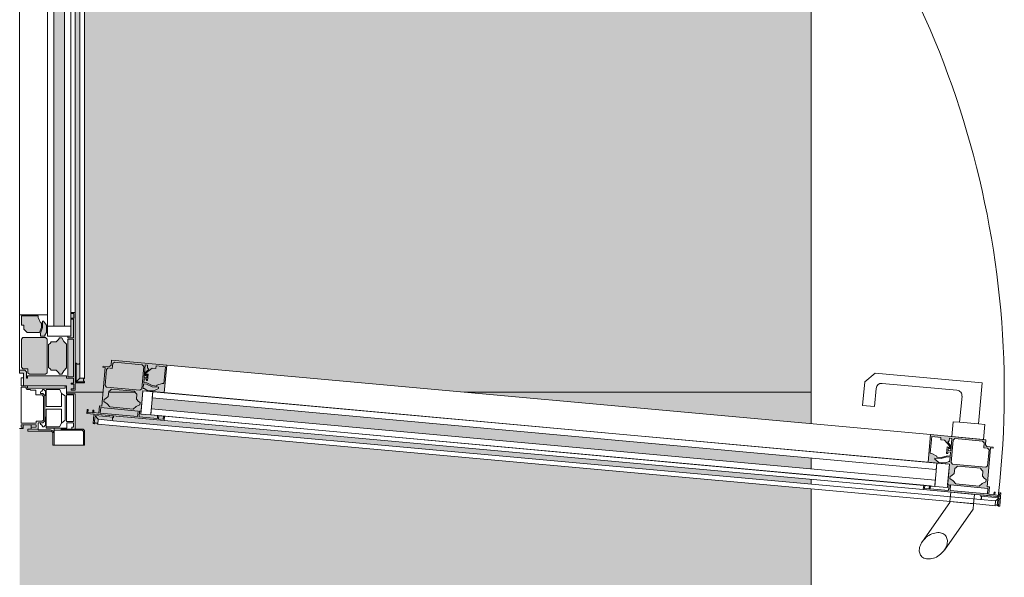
# Model space of a CAD drawing. Header units: millimetres. Extents: x 5617 to 98323, y 7718 to 171671.
# Tile 18 of 33: x 45428 to 46672, y 36666 to 37371. Entities that reach past the tile are written whole.
import ezdxf

# ---------------------------------------------------------------- set-up
doc = ezdxf.new("R2010")
doc.units = ezdxf.units.MM
for name, color, linetype, lineweight in [('Двери', 7, 'Continuous', 18), ('Панели витража', 7, 'Continuous', 18), ('Перекрытия', 7, 'Continuous', 18), ('Размеры', 7, 'Continuous', 9), ('Размеры-100', 7, 'Continuous', 9), ('Штриховка поверхностей', 7, 'Continuous', 18), ('Элементы узлов', 7, 'Continuous', 18)]:
    doc.layers.add(name, color=color, linetype=linetype, lineweight=lineweight)
doc.styles.add('Arial', font='arial.ttf', dxfattribs={"width": 0.9, "height": 250})
doc.dimstyles.new('Основной_2_5_мм', dxfattribs={"dimscale": 304.8, "dimtxt": 255.06485, "dimasz": 0.463911, "dimexe": 0.492126, "dimexo": 0.492126, "dimgap": 0.098425, "dimtad": 1, "dimdec": 0, "dimdsep": 46, "dimtxsty": 'Arial', "dimblk1": 'OBLIQUE', "dimblk2": 'OBLIQUE', "dimsah": 1, "dimcen": 0.09, "dimdle": 0.492126, "dimazin": 2, "dimtfac": 1, "dimtdec": 4, "dimtix": 1, "dimtmove": 0, "dimatfit": 3, "dimfxl": 1, "dimtvp": 1, "dimtolj": 1, "dimtzin": 0, "dimlwd": 20, "dimlwe": 20, "dimarcsym": 2})

# ---------------------------------------------------------------- blocks, each defined once
blk = doc.blocks.new('135_SLK_K2_AR_rvt-1-МКСС_К2_L01_-1_000_ - зависимый 1')
at = {"layer": 'Штриховка поверхностей', "lineweight": 5, "true_color": 0xf6fdfe}
h = blk.add_hatch(color=7, dxfattribs=at)
h.paths.add_polyline_path([(75714.7, 36900), (75745.9, 36900), (75745.2, 36901.2), (75715.8, 36903.6), (75712.5, 36900), (75714.5, 36900)])
h.paths.add_polyline_path([(75668, 39482.2), (75668, 39496.1), (75668, 39497.2), (75670, 39497.2), (75668.5, 39486)])
h.paths.add_polyline_path([(75668.5, 36900), (75705.4, 36900), (75707.9, 36931.6), (75708.2, 36932.7), (75714.5, 36933.3), (75715.6, 36934.8), (75716.1, 36940.5), (76161.5, 36900), (76600, 36900.7), (76600, 39500), (76154.4, 39499.3), (75716.1, 39459.5), (75714.7, 39466.6), (75712, 39467.6), (75707.9, 39468.4), (75708.2, 39469.4), (75705.4, 39500), (75659, 39500), (75659, 39492), (75605, 39491.1), (75604.2, 39476), (75600, 39476), (75600, 39472.2), (75606.5, 39472.2), (75608.5, 39475.4), (75608.5, 39482.2), (75610.3, 39479.2), (75659, 39479.2), (75659, 39482.2), (75668, 39482.2), (75669.1, 39489.9), (75670, 39488.2), (75682, 39488.2), (75682, 39486.7), (75671.5, 39486.7), (75671.5, 39463.2), (75670, 39463.2), (75670, 38401.2), (75676, 38401.2), (75676, 39482.3), (75682, 39482.3), (75683, 38401.2), (75741.6, 38433.9), (75749.2, 38433.7), (75751.6, 38432.7), (75756.3, 38426.4), (75756.7, 38422.8), (75755.1, 38415.7), (75750.5, 38408.5), (75743.6, 38402.9), (75689, 38371.2), (75682, 38371.2), (75682, 38344.1), (75676, 38344.1), (75676, 38371.2), (75670, 38371.2), (75670, 38363.2), (75671.5, 38363.2), (75671.5, 38339.7), (75682, 38339.7), (75682, 38338.2), (75670, 38338.2), (75670, 38303.5), (75679, 38303.5), (75682, 38300.5), (75682, 38283), (75655, 38283), (75655, 38117), (75682, 38117), (75681.5, 38099), (75679, 38096.5), (75670, 38096.5), (75670, 38061.8), (75682, 38061.8), (75682, 38060.3), (75671.5, 38059.7), (75671.5, 38036.8), (75670, 38036.8), (75670, 38028.8), (75676, 38028.8), (75676, 38055.9), (75682, 38055.9), (75683, 38028.8), (75689, 38028.8), (75749.4, 37992.5), (75753.2, 37987.9), (75756.4, 37980.4), (75756.2, 37973.2), (75752.9, 37968.6), (75748.8, 37966.1), (75744.8, 37965.7), (75738, 37967.3), (75714.7, 37980.5), (75682, 37998.8), (75682, 36917.7), (75676, 36917.7), (75676, 37998.8), (75670, 37998.8), (75670, 36936.8), (75671.5, 36936.8), (75671.5, 36913.3), (75682, 36913.3), (75682, 36911.8), (75670, 36911.8), (75669, 36902.8), (75668, 36903.9), (75668.5, 36904.1), (75668, 36917.8), (75659, 36917.8), (75659, 36920.8), (75609.8, 36920.8), (75608.5, 36917.8), (75608.5, 36925.8), (75605, 36927.8), (75600, 36927.8), (75600, 36924), (75605, 36924), (75605, 36908), (75659, 36908), (75659, 36900), (75668, 36900)])
h.paths.add_polyline_path([(75775.3, 36906.2), (75773.4, 36909), (75782.2, 36911.1), (75784.1, 36932.1), (75772.4, 36932.1), (75772.2, 36930.1), (75766.8, 36930.1), (75760, 36924.4), (75758.9, 36925.3), (75763, 36928.7), (75761.3, 36930.8), (75761.3, 36934.2), (75758.7, 36934.2), (75755.5, 36910.6), (75756.7, 36912.1), (75762.7, 36910.6), (75769.5, 36908.1), (75773.4, 36907.7), (75775.2, 36906.3)])
h.paths.add_polyline_path([(75769.5, 36901.6), (75775.2, 36906.2), (75764.3, 36908.3), (75757.3, 36910.5), (75756.5, 36910.2), (75757.1, 36904.7), (75757.3, 36904.8), (75760.6, 36902.4), (75768.3, 36901.7)])
h.paths.add_polyline_path([(75752, 36902.4), (75754.2, 36904.9), (75756.7, 36932.6), (75754.9, 36934.8), (75719.7, 36938), (75717.4, 36934.8), (75716.1, 36930.2), (75712, 36930.6), (75709.8, 36928.3), (75708.2, 36908.1), (75709.8, 36906.3), (75748.2, 36902.8)])
h.paths.add_polyline_path([(75761.7, 36914.6), (75760.5, 36918.3), (75760.9, 36922.8), (75762.4, 36922.6), (75762, 36918.3)])
h.paths.add_polyline_path([(75661, 36919.6), (75668, 36919.6), (75668, 36967), (75661, 36967), (75661, 36920.8)])
h.paths.add_polyline_path([(75627.4, 36922.6), (75633.1, 36923), (75634.7, 36924.6), (75633.9, 36967.7), (75631.9, 36969), (75604.2, 36969), (75602.2, 36967), (75602.2, 36931.6), (75605, 36929.6), (75610.3, 36929.6), (75610.9, 36924), (75612.3, 36922.6), (75614.5, 36922.6)])
h.paths.add_polyline_path([(75653.1, 36923), (75656.1, 36927.8), (75659, 36930.8), (75659, 36960.7), (75654, 36967), (75653.1, 36968.5), (75650.2, 36968.5), (75646.2, 36963.6), (75639.8, 36963.6), (75636.5, 36958.7), (75636.5, 36931.1), (75639.8, 36927.8), (75646.2, 36927.8), (75650.2, 36923)])
h.paths.add_polyline_path([(75668, 36968.8), (75668, 36999.6), (75664.5, 37000.8), (75664.5, 36970.8), (75661, 36970.8), (75661, 36968.8), (75664.5, 36968.8)])
h.paths.add_polyline_path([(75633.9, 36970.8), (75632.7, 36971.6), (75631.9, 36971.9), (75633.9, 36975.6), (75633.9, 36984.5), (75628.8, 36989.9), (75628.8, 36981.7), (75626.1, 36974.7), (75625.2, 36974.7), (75626.1, 36970.8), (75632.7, 36970.8)])
h.paths.add_polyline_path([(75609.6, 36975.5), (75625, 36975.5), (75627.4, 36983.3), (75627.4, 36987.7), (75626.1, 36987.8), (75623.5, 36996.3), (75602.2, 36996.3), (75602.2, 36984.6), (75605.3, 36984.6), (75605.3, 36979.7)])
h.paths.add_polyline_path([(75643, 36983.3), (75656.5, 36983.3), (75656.5, 37977.8), (75643, 37977.8), (75643, 36997.8)])
h.paths.add_polyline_path([(75664.5, 37963.8), (75668.5, 37965.1), (75668, 37995.8), (75661, 37995.8), (75661, 37993.8), (75664.5, 37993.8), (75664.5, 37965.1)])
h.paths.add_polyline_path([(75628.8, 37974.7), (75630.2, 37974.7), (75633.9, 37980), (75632.9, 37990.7), (75632.7, 37992.9), (75631.9, 37993.8), (75626.1, 37993.8), (75626.1, 37989.9), (75628.8, 37982.9), (75628.8, 37976.8)])
h.paths.add_polyline_path([(75609.4, 37968.3), (75623.5, 37968.3), (75623.5, 37970.2), (75626.2, 37976.8), (75627.4, 37976.8), (75627.4, 37983), (75625, 37989), (75609.6, 37989), (75605.3, 37984.8), (75604.2, 37980), (75602.2, 37980), (75602.2, 37968.3), (75605.3, 37968.3)])
h.paths.add_polyline_path([(75605.3, 37995.6), (75632.7, 37995.6), (75634.7, 37997.6), (75634.7, 38040), (75632.7, 38042), (75612.3, 38042), (75610.3, 38038.8), (75609.8, 38035), (75605, 38035), (75605, 38026), (75602.2, 38025.8), (75602.2, 37997.6), (75604.2, 37995.6)])
h.paths.add_polyline_path([(75653.1, 37996.1), (75656.5, 38001.3), (75659, 38004.7), (75659, 38033.8), (75655.6, 38037.3), (75653.1, 38041.6), (75650.2, 38041.6), (75646.2, 38036.8), (75639.8, 38036.8), (75636.5, 38033.5), (75636.5, 38004.2), (75643, 38000.9), (75646.2, 38000.9), (75650.2, 37996.1)])
h.paths.add_polyline_path([(75668, 38046.8), (75668, 38052), (75659, 38052), (75659, 38046.8), (75666.9, 38046.8)])
h.paths.add_polyline_path([(75661, 37997.6), (75668, 37997.6), (75668, 38045), (75661, 38045), (75661, 38000.3)])
h.paths.add_polyline_path([(75606.5, 38036.8), (75608.5, 38040), (75608.5, 38042), (75605, 38042), (75605.1, 38036.8)])
h.paths.add_polyline_path([(75605, 38091), (75614.5, 38091), (75614.5, 38096.5), (75610.5, 38096.5), (75610.5, 38099), (75600, 38100), (75600, 38096), (75604.5, 38096), (75604.5, 38091)])
h.paths.add_polyline_path([(75614.5, 38300), (75610.5, 38301), (75610.5, 38303.5), (75614.5, 38304), (75614.5, 38309), (75604.5, 38309), (75604.5, 38304), (75600, 38304), (75600, 38300), (75610.5, 38300)])
h.paths.add_polyline_path([(75668.7, 38348), (75668.8, 38348), (75668, 38353.2)])
h.paths.add_polyline_path([(75661, 38348), (75668.3, 38348), (75668, 38353.2), (75659, 38353.2), (75659, 38348)])
h.paths.add_polyline_path([(75668, 38355), (75668, 38402.4), (75661, 38402.4), (75661.6, 38355)])
h.paths.add_polyline_path([(75608.5, 38358), (75608.5, 38361.2), (75605, 38363.2), (75605, 38358)])
h.paths.add_polyline_path([(75627.4, 38358), (75633.1, 38358.4), (75634.7, 38360), (75633.9, 38403.2), (75631.9, 38404.4), (75604.2, 38404.4), (75602.2, 38402.4), (75602.2, 38374), (75605, 38374), (75605.1, 38365), (75610.3, 38365), (75610.3, 38360), (75612.3, 38358), (75614.5, 38358)])
h.paths.add_polyline_path([(75650.2, 38358.4), (75653.1, 38358.4), (75656.1, 38363.2), (75659, 38366.2), (75659, 38396.1), (75654, 38402.4), (75653.1, 38403.9), (75650.2, 38403.9), (75646.2, 38399.1), (75639.8, 38399.1), (75636.5, 38395.8), (75636.5, 38366.5), (75639.8, 38363.2), (75646.2, 38363.2), (75649.4, 38359.8)])
h.paths.add_polyline_path([(75668, 38404.2), (75668, 38435.1), (75664.5, 38436.2), (75664.5, 38406.2), (75661, 38406.2), (75661, 38404.2), (75664.5, 38404.2)])
h.paths.add_polyline_path([(75633.9, 38406.2), (75632.7, 38407.1), (75631.9, 38407.4), (75633.9, 38411), (75633.9, 38420), (75628.8, 38425.3), (75628.4, 38416), (75626.1, 38410.1), (75625.2, 38410.1), (75626.1, 38406.2), (75632.7, 38406.2)])
h.paths.add_polyline_path([(75609.6, 38411), (75625, 38411), (75627.4, 38417.5), (75627.4, 38423.2), (75626.1, 38423.2), (75623.5, 38431.7), (75602.2, 38431.7), (75602.2, 38420), (75605.3, 38420), (75605.3, 38415.2)])
h.paths.add_polyline_path([(75656.5, 38422.2), (75656.5, 39416.7), (75643, 39416.7), (75643, 38422.2)])
h.paths.add_polyline_path([(75664.5, 39399.2), (75668.5, 39400.5), (75668, 39431.2), (75661, 39431.2), (75661, 39429.2), (75664.5, 39429.2), (75664.5, 39400.5)])
h.paths.add_polyline_path([(75628.8, 39410.1), (75630.2, 39410.1), (75633.9, 39416.7), (75632.9, 39426.2), (75632.7, 39428.4), (75631.9, 39429.2), (75626.1, 39429.2), (75626.1, 39425.3), (75628.8, 39416.7), (75628.8, 39412.3)])
h.paths.add_polyline_path([(75604.2, 39403.7), (75623.5, 39403.7), (75623.5, 39405.7), (75626.2, 39412.3), (75627.4, 39412.3), (75627.4, 39418.4), (75625, 39424.5), (75609.6, 39424.5), (75605.3, 39420.3), (75604.2, 39415.4), (75602.2, 39415.4), (75602.2, 39403.7)])
h.paths.add_polyline_path([(75627.4, 39431), (75632.7, 39431), (75634.7, 39433), (75634.7, 39475.4), (75632.7, 39477.4), (75612.3, 39477.4), (75610.3, 39474.2), (75609.6, 39470.4), (75604.2, 39470.4), (75602.2, 39468.4), (75602.2, 39433), (75605.3, 39431), (75626.1, 39431)])
h.paths.add_polyline_path([(75650.2, 39431.5), (75653.1, 39431.5), (75655.8, 39436.1), (75659, 39439.3), (75659, 39469.2), (75653.5, 39476.4), (75653.1, 39477), (75650.2, 39477), (75646.2, 39472.2), (75639.8, 39472.2), (75636.5, 39468.9), (75636.5, 39439.6), (75639.8, 39436.4), (75646.5, 39436.1), (75649.6, 39432.6)])
h.paths.add_polyline_path([(75661, 39433), (75668, 39433), (75668, 39480.4), (75661, 39480.4), (75661, 39435.8)])
h.paths.add_polyline_path([(75719.7, 39462), (75755.4, 39465.8), (75756.7, 39467.4), (75753.1, 39496.7), (75752, 39497.6), (75709.8, 39493.7), (75708, 39491.1), (75709.8, 39471.2), (75713.3, 39469.6), (75716.9, 39469.9), (75717.5, 39463.8)])
h.paths.add_polyline_path([(75758.7, 39465.6), (75761.5, 39466.8), (75761.6, 39469.6), (75763, 39471.3), (75758.9, 39474.7), (75760, 39475.6), (75767.4, 39469.5), (75772.2, 39469.5), (75773.4, 39466.9), (75784.1, 39467.9), (75782.2, 39489.1), (75779.7, 39489.1), (75773.5, 39491.1), (75775.2, 39495.1), (75768.2, 39498.3), (75760.4, 39497.5), (75756.9, 39495.8), (75756, 39495.1), (75755.7, 39491.5), (75755.8, 39487.9), (75757.3, 39481.4), (75758.7, 39465.8)])
h.paths.add_polyline_path([(75760.9, 39477.2), (75760.5, 39481.7), (75761.7, 39485.4), (75762.4, 39477.4)])
h.paths.add_polyline_path([(75756.7, 39487.9), (75757.3, 39489.5), (75763.2, 39491.1), (75769.5, 39493.3), (75775.2, 39493.7), (75773.3, 39492.2), (75766.2, 39491.1), (75757.3, 39488), (75757.1, 39488)])
h.paths.add_polyline_path([(75716.1, 39496.1), (75745.9, 39500), (75712.5, 39499.1), (75714.7, 39497.7)])
h = blk.add_hatch(color=7, dxfattribs=at)
h.paths.add_polyline_path([(75750.8, 36869.1), (75781.9, 36867.3), (75782.4, 36869.7), (75753.1, 36873.1), (75753.1, 36875.9), (75751.4, 36875.9), (75750.8, 36869.2)])
h.paths.add_polyline_path([(75701.8, 36873.6), (75749, 36869.3), (75749, 36876.3), (75702.4, 36880.5), (75701.8, 36873.7)])
h.paths.add_polyline_path([(76600, 35857.6), (76600, 36777.8), (75698.6, 36859.8), (75699.2, 36865.8), (76600, 36783.8), (76600, 36789.8), (75718.6, 36869.3), (75717.6, 36868.6), (75695.1, 36870), (75694.2, 36860.2), (75692.7, 36860.3), (75692.7, 36872.4), (75692.3, 36873.3), (75700, 36873.9), (75700.8, 36882.7), (75703.8, 36882.7), (75705.4, 36900), (75659, 36900), (75659, 36898), (75670, 36898), (75670, 36853.5), (75679, 36853.5), (75682, 36850.5), (75682, 36833), (75642, 36833), (75641.1, 36850.1), (75639, 36851), (75610.5, 36851), (75610.5, 36853.5), (75614.5, 36854), (75614.5, 36859), (75604.5, 36859), (75604.5, 36854), (75600, 36854), (75600, 35857.6), (75889.3, 35857.6)])
h.paths.add_polyline_path([(76600, 36803.4), (76600, 36816.9), (75767.5, 36892.7), (75766.2, 36879.2), (76588, 36804.5)])
h.paths.add_polyline_path([(76600, 36860.1), (76600, 36900), (76168.8, 36899.3), (76588, 36861.2)])
h.paths.add_polyline_path([(75684.8, 36873.1), (75685.3, 36878.1), (75686.3, 36874.5), (75692.3, 36873.4), (75686.3, 36873.2)])
h.paths.add_polyline_path([(75743.5, 36878.8), (75751.4, 36883.8), (75751.8, 36884), (75751.8, 36887.1), (75747.6, 36891.3), (75747.6, 36898.2), (75745.2, 36900), (75712.4, 36900), (75711.9, 36894.5), (75706.8, 36891), (75707.1, 36887.7), (75712.9, 36882.4), (75714.7, 36881.4), (75717.6, 36881.2)])
at = {"layer": 'Перекрытия', "color": 254, "true_color": 0xcccccc}
for p, q in [((76600, 39500), (76600, 36900)), ((75600, 36924), (75600, 36927.8)), ((75705.4, 36900), (75659, 36900)), ((75659, 36900), (75705.4, 36900)), ((75745.9, 36900), (75712.4, 36900)), ((75712.4, 36900), (75745.9, 36900)), ((76600, 36900), (76161.5, 36900)), ((76161.5, 36900), (76600, 36900)), ((76600, 36900), (76600, 36860.1)), ((76600, 36816.9), (76600, 36803.4)), ((76600, 36789.8), (76600, 36783.8)), ((76600, 36777.8), (76600, 35857.6))]:
    blk.add_line(p, q, dxfattribs=at)
blk = doc.blocks.new('A_PAN_DOR_Структурные - EXT_1_Single_Витраж_без СКУД-5615939-МКСС_К2_L01_-1_000_ - зависимый 1')
at = {"layer": 'Элементы узлов', "lineweight": 5, "true_color": 0xfefefe}
h = blk.add_hatch(color=7, dxfattribs=at)
h.paths.add_polyline_path([(658.1, 1156.1), (658.8, 1164.2), (656.8, 1171.4), (657.1, 1175.3), (655.7, 1175.5), (655.3, 1171.6), (657.3, 1162.6), (656.9, 1158.4)])
h.paths.add_polyline_path([(665.9, 1174.5), (662.7, 1173.7), (664.4, 1169.9), (663.6, 1161), (658.1, 1156.1), (655.6, 1158.5), (652.2, 1150.2), (631, 1152.1), (632, 1163.8), (635.1, 1163.5), (635.6, 1168.3), (642.9, 1174.4), (642.2, 1175.7), (638.1, 1172.3), (636.4, 1174.3), (633, 1174.6), (633.3, 1177.5), (649.1, 1176.1), (657.1, 1175.3), (662.8, 1174.8)])
h.paths.add_polyline_path([(703.6, 1224.3), (694.6, 1225.1), (694.4, 1222.1), (645.4, 1226.6), (644.3, 1229.7), (643.6, 1221.7), (641.4, 1219.9), (635, 1220.5), (628.6, 1150.8), (663.5, 1147.6), (665.9, 1174.5), (691.8, 1172.2), (692, 1174.2), (699, 1173.5), (699.1, 1175.3), (692.2, 1176), (696.5, 1223.2), (703.4, 1222.5)])
h.paths.add_polyline_path([(707, 1239.1), (702, 1239.5), (705.3, 1237.9), (703.6, 1224.3)])
h.paths.add_polyline_path([(698.1, 1141.5), (698, 1162.6), (696.7, 1142.9), (692.6, 1142)])
h.paths.add_polyline_path([(707, 1239.1), (703.4, 1222.5), (698.7, 1162.6), (698.1, 1141.5), (700, 1162.6)])
h.paths.add_polyline_path([(693.5, 1212.2), (690.8, 1182.4), (687, 1179.2), (684.2, 1175.2), (681.3, 1175.5), (677.7, 1180.6), (671.3, 1181.2), (668.4, 1184.8), (671, 1213.9), (674.6, 1216.9), (681.5, 1216.7), (685.4, 1220.8), (688.3, 1220.5), (690.4, 1216)])
h.paths.add_polyline_path([(669.8, 1220.6), (666, 1178.3), (663.8, 1176.5), (635.4, 1179.1), (633.6, 1181.3), (636.8, 1216.5), (639, 1218.4), (645.1, 1217.8), (645.5, 1222.8), (647.7, 1224.6), (668, 1222.7)])
h.paths.add_polyline_path([(652.3, 1171), (648.8, 1172.8), (644.4, 1173.2), (644.2, 1171.7)])
h = blk.add_hatch(color=7, dxfattribs=at)
h.paths.add_polyline_path([(564.4, 156.5), (564.8, 160.4), (568.1, 167.2), (568.8, 175.3), (567.2, 173.3), (566.7, 167.4), (563.3, 160.5), (562.9, 156.7)])
h.paths.add_polyline_path([(570.8, 154.2), (572.6, 152), (568.7, 109.8), (566.6, 107.9), (546.2, 109.8), (544.4, 112), (544.9, 116.9), (538.8, 117.5), (537, 119.7), (540.2, 154.9), (542.4, 156.7)])
h.paths.add_polyline_path([(573.2, 155.7), (564.4, 156.5), (570.8, 154.2), (556.4, 157.3), (540.6, 158.7), (540.8, 161.6), (544.2, 161.3), (546.3, 163), (549.7, 158.9), (550.6, 160), (544.5, 167.4), (544.9, 172.2), (541.8, 172.5), (542.9, 184.1), (564.1, 182.2), (563.9, 180.2), (566, 173.4), (570.1, 175.2), (573.4, 169.5), (571.4, 158.9), (570.2, 157.2), (571.4, 156.6)])
h.paths.add_polyline_path([(601.3, 100), (600.5, 86.3), (596.9, 85.3), (601.9, 84.8)])
h.paths.add_polyline_path([(605.9, 150.8), (598.9, 151.4), (599.1, 153.4), (573.2, 155.7), (575.7, 182.6), (540.8, 185.8), (534.5, 116.1), (541.6, 114.7), (542.7, 113.3), (542, 105.4), (543.6, 108.2), (592.6, 103.8), (592.3, 100.8), (601.3, 100), (601.4, 101.8), (594.5, 102.4), (598.8, 149.6), (605.7, 149)])
h.paths.add_polyline_path([(610.8, 182.4), (605.3, 182.9), (609.2, 181.3), (605.9, 150.8)])
h.paths.add_polyline_path([(610.8, 182.4), (605.7, 149), (601.4, 101.8), (601.9, 84.8), (604.6, 114.7)])
h.paths.add_polyline_path([(596.2, 143.5), (593.5, 113.7), (589.8, 110.5), (586.9, 106.5), (584, 106.8), (580.5, 111.9), (574.1, 112.5), (571.4, 119.1), (573.8, 145.2), (577.3, 148.2), (583.7, 147.6), (588.1, 152.1), (591, 151.8), (593.1, 147.3)])
h.paths.add_polyline_path([(560.4, 161.7), (552.4, 162.4), (552.2, 160.9), (556.7, 160.5)])
at = {"layer": 'Двери', "color": 254, "lineweight": 5, "true_color": 0xcccccc}
for p, q in [((621.5, 79), (621.5, 70)), ((624.5, 80.5), (623, 79)), ((623, 79), (623, 43.5)), ((642, 82), (624.5, 82)), ((642, 80.5), (624.5, 80.5)), ((642, 42), (642, 82)), ((621.5, 70), (577, 70)), ((577, 70), (577, 59)), ((578.4, 59.2), (578.4, 68)), ((578.4, 68), (612, 68)), ((612, 68), (612, 59.2)), ((613.8, 68.1), (619.2, 68.1)), ((613.8, 59.5), (613.8, 68.1)), ((619.2, 68.1), (619.2, 65.7)), ((619.2, 65.7), (621.5, 65.7)), ((621.5, 70), (621.5, 52.6)), ((577, 59), (567, 59)), ((567, 59), (567, 5)), ((569.7, 57.5), (567, 57.5)), ((569.7, 9.8), (569.7, 57.5)), ((576.7, 53), (571.6, 50.6)), ((571.6, 50.6), (571.6, 33.4)), ((579.7, 57.5), (576.7, 53)), ((593, 53), (576.7, 53)), ((612, 59.2), (578.4, 59.2)), ((610.5, 57.5), (579.7, 57.5)), ((593, 33.4), (593, 53)), ((614, 53), (596.6, 53)), ((596.6, 33.3), (596.6, 53)), ((614, 53), (610.5, 57.5)), ((620.5, 59.5), (613.8, 59.5)), ((618.7, 50.5), (614, 53)), ((618.7, 33.3), (618.7, 50.5)), ((620.5, 59.5), (620.5, 43.5)), ((623, 52.6), (620.5, 52.6)), ((620.5, 43.5), (620.5, 33.3)), ((642, 43.5), (620.5, 43.5)), ((623.8, 42.2), (622.5, 39)), ((622.5, 23.5), (622.5, 39)), ((623.8, 42.2), (627, 43.5)), ((624, 10.5), (624, 39)), ((627, 42), (642, 42)), ((571.6, 33.4), (593, 33.4)), ((571.6, 30.6), (573.5, 32.5)), ((571.6, 29.1), (571.6, 30.6)), ((573.6, 28.2), (571.6, 29.1)), ((573.5, 32.5), (579.1, 32.5)), ((574.7, 26.2), (573.6, 28.2)), ((576.6, 26.2), (574.7, 26.2)), ((579.1, 31.9), (576.6, 29.4)), ((576.6, 29.4), (576.6, 26.2)), ((580.2, 30), (578.5, 28.4)), ((578.5, 28.4), (578.5, 20.5)), ((579.1, 33.4), (579.1, 31.9)), ((579.1, 31.9), (606.6, 31.9)), ((610.1, 30), (580.2, 30)), ((606.6, 33.3), (596.6, 33.3)), ((606.6, 33.3), (620.5, 33.3)), ((606.6, 31.9), (606.6, 33.3)), ((616.8, 32.5), (606.6, 32.5)), ((606.6, 31.9), (611.1, 31.9)), ((610.1, 30), (611.7, 28.4)), ((611.1, 31.9), (613.6, 29.4)), ((611.7, 20.8), (611.7, 28.4)), ((613.6, 29.4), (613.6, 26.2)), ((613.6, 26.2), (613.6, 23.5)), ((613.6, 26.2), (615.5, 26.2)), ((615.5, 26.2), (616.7, 28.2)), ((616.7, 28.2), (618.6, 29.1)), ((618.6, 30.6), (616.8, 32.5)), ((618.6, 29.1), (618.6, 30.6)), ((572.2, 14), (571.4, 13.2)), ((571.4, 13.2), (571.4, 9.3)), ((572.2, 20.5), (572.2, 14)), ((572.2, 20.5), (578.5, 20.5)), ((614, 20.8), (611.7, 20.8)), ((613.6, 23.5), (622.5, 23.5)), ((614, 2), (614, 20.8)), ((616, 20.7), (619, 20.7)), ((616, 14.5), (616, 20.7)), ((616, 4.5), (616, 14.5)), ((616, 14.5), (621.5, 14.5)), ((619, 14.5), (619, 20.7)), ((621.5, 14.5), (621.5, 23.5)), ((621.5, 14.5), (621.5, 10.5)), ((567, 5), (551, 5)), ((551, 5), (551, 0)), ((557, 2), (557, 5)), ((567, 2), (557, 2)), ((569.7, 9.8), (567, 9.8)), ((567, 5), (567, 2)), ((568.5, 8.1), (568.5, 2)), ((570.2, 8.1), (568.5, 8.1)), ((568.5, 2), (614, 2)), ((571.4, 9.3), (570.2, 8.1)), ((616, 4.5), (616, 2)), ((621, 4.5), (616, 4.5)), ((619, 2), (616, 2)), ((619, 4.5), (619, 2)), ((621, 0), (621, 4.5)), ((621.5, 10.5), (624, 10.5))]:
    blk.add_line(p, q, dxfattribs=at)
at = {"layer": 'Двери', "color": 254, "lineweight": 5, "true_color": 0xe5e5e5}
blk.add_arc((574, 82), 1161.8, 82.8498, 180, dxfattribs=at)
at = {"layer": 'Двери', "color": 254, "lineweight": 5, "true_color": 0xcccccc}
for centre in [(624.5, 79), (627, 39)]:
    blk.add_arc(centre, 3, 90, 180, dxfattribs=at)
at = {"layer": 'Элементы узлов', "color": 254, "lineweight": 5, "true_color": 0xcccccc}
for p, q in [((698.1, 1141.5), (707, 1239.1)), ((701.3, 1232.3), (701.2, 1231)), ((704.8, 1231.9), (701.3, 1232.3)), ((702, 1239.5), (701.8, 1238.2)), ((701.8, 1238.2), (705.3, 1237.9)), ((707, 1239.1), (702, 1239.5)), ((707, 1239.1), (704.7, 1214.2)), ((705.3, 1237.9), (704.8, 1231.9)), ((706.2, 1214.1), (708.3, 1237.5)), ((718.9, 1238), (707, 1239.1)), ((712.4, 1232.7), (708.3, 1237.6)), ((708.3, 1237.5), (718.8, 1236.5)), ((712.4, 1232.7), (710.7, 1213.7)), ((718.4, 1232.1), (712.4, 1232.7)), ((716.6, 1213.1), (718.4, 1232.1)), ((717.3, 1233.5), (717.5, 1235.3)), ((718.3, 1232), (717.3, 1233.5)), ((717.5, 1235.3), (718.8, 1236.5)), ((718.8, 1236.5), (718.9, 1238)), ((615.8, 1219.3), (615.1, 1211.3)), ((634.7, 1217.5), (615.8, 1219.3)), ((635, 1220.5), (628.6, 1150.8)), ((641.4, 1219.9), (635, 1220.5)), ((643.6, 1221.7), (641.4, 1219.9)), ((644.3, 1229.7), (643.6, 1221.7)), ((645.6, 1229.6), (644.3, 1229.7)), ((645.1, 1217.8), (645.5, 1222.8)), ((645.4, 1226.6), (645.6, 1229.6)), ((694.4, 1222.1), (645.4, 1226.6)), ((645.5, 1222.8), (647.7, 1224.6)), ((647.7, 1224.6), (668, 1222.7)), ((669.8, 1220.6), (666, 1178.3)), ((668, 1222.7), (669.8, 1220.6)), ((684, 1218.9), (685.4, 1220.8)), ((685.4, 1220.8), (688.3, 1220.5)), ((688.3, 1220.5), (690.4, 1216)), ((692.2, 1176), (696.5, 1223.2)), ((694.6, 1225.1), (694.4, 1222.1)), ((703.6, 1224.3), (694.6, 1225.1)), ((696.5, 1223.2), (703.4, 1222.5)), ((703.4, 1222.5), (699.1, 1175.3)), ((701.2, 1231), (704.2, 1230.7)), ((704.2, 1230.7), (703.6, 1224.3)), ((563.3, 1216), (550.9, 1080.6)), ((615.1, 1211.3), (563.3, 1216)), ((710.7, 1213.7), (611, 118.2)), ((612.9, 1187.4), (615.1, 1211.3)), ((616.9, 117.6), (716.6, 1213.1)), ((631.1, 1177.7), (634.7, 1217.5)), ((633.6, 1181.3), (636.8, 1216.5)), ((636.8, 1216.5), (639, 1218.4)), ((639, 1218.4), (645.1, 1217.8)), ((668.4, 1184.8), (671, 1213.9)), ((671, 1213.9), (673.1, 1215.1)), ((673.1, 1215.1), (674.6, 1216.9)), ((674.6, 1216.9), (681, 1216.3)), ((681, 1216.3), (684, 1218.9)), ((690.4, 1216), (693.5, 1212.2)), ((693.5, 1212.2), (690.8, 1182.4)), ((704.7, 1214.2), (706.2, 1214.1)), ((706.2, 1214.1), (707.7, 1215.1)), ((707.7, 1215.1), (709.4, 1214.9)), ((709.4, 1214.9), (710.7, 1213.6)), ((704, 1206.2), (701.2, 1176.3)), ((715.9, 1205.1), (704, 1206.2)), ((713.2, 1175.2), (715.9, 1205.1)), ((722.9, 1204.5), (715.9, 1205.1)), ((774.4, 1168.1), (722.9, 1204.5)), ((563.8, 1089.4), (572.4, 1184)), ((580, 1190.4), (612.9, 1187.4)), ((612.9, 1187.4), (612.2, 1179.4)), ((670.2, 1183.2), (668.4, 1184.8)), ((671.3, 1181.2), (670.2, 1183.2)), ((690.8, 1182.4), (687, 1179.2)), ((612.2, 1179.4), (631.1, 1177.7)), ((633, 1174.6), (633.3, 1177.5)), ((636.4, 1174.3), (633, 1174.6)), ((633.3, 1177.5), (649.1, 1176.1)), ((635.4, 1179.1), (633.6, 1181.3)), ((663.8, 1176.5), (635.4, 1179.1)), ((635.6, 1168.3), (642.9, 1174.4)), ((638.1, 1172.3), (636.4, 1174.3)), ((642.2, 1175.7), (638.1, 1172.3)), ((646.4, 1175.3), (642.2, 1175.7)), ((642.9, 1174.4), (646.3, 1174.1)), ((644.4, 1173.2), (644.2, 1171.7)), ((644.2, 1171.7), (652.3, 1171)), ((648.8, 1172.8), (644.4, 1173.2)), ((646.3, 1174.1), (646.4, 1175.3)), ((649.1, 1176.1), (648.8, 1172.8)), ((650.4, 1172.7), (650.7, 1175.9)), ((652.4, 1172.5), (650.4, 1172.7)), ((650.7, 1175.9), (655.7, 1175.5)), ((652.3, 1171), (652.4, 1172.5)), ((655.7, 1175.5), (655.3, 1171.6)), ((655.3, 1171.6), (657.4, 1164.3)), ((656.8, 1171.4), (657.1, 1175.3)), ((658.8, 1164.2), (656.8, 1171.4)), ((657.1, 1175.3), (662.8, 1174.8)), ((662.8, 1174.8), (662.7, 1173.7)), ((662.7, 1173.7), (664.4, 1169.9)), ((663.5, 1147.6), (665.9, 1174.5)), ((664.4, 1169.9), (663.6, 1161)), ((666, 1178.3), (663.8, 1176.5)), ((665.9, 1174.5), (664.5, 1158.6)), ((695.3, 1171.9), (665.9, 1174.5)), ((665.9, 1174.5), (691.8, 1172.2)), ((677.7, 1180.6), (671.3, 1181.2)), ((680.3, 1177.6), (677.7, 1180.6)), ((681.3, 1175.5), (680.3, 1177.6)), ((684.2, 1175.2), (681.3, 1175.5)), ((687, 1179.2), (684.2, 1175.2)), ((691.8, 1172.2), (692, 1174.2)), ((692, 1174.2), (699, 1173.5)), ((699.1, 1175.3), (692.2, 1176)), ((693.9, 1155.9), (695.3, 1171.9)), ((699, 1173.5), (696.9, 1150.3)), ((701.2, 1176.3), (713.2, 1175.2)), ((713.2, 1175.2), (714.2, 1175.2)), ((714.2, 1175.2), (763.6, 1140.3)), ((664.5, 1158.6), (574.3, 168.2)), ((582.3, 167.5), (672.5, 1157.9)), ((631, 1152.1), (632, 1163.8)), ((632, 1163.8), (635.1, 1163.5)), ((635.1, 1163.5), (635.6, 1168.3)), ((655.6, 1158.5), (652.3, 1152.1)), ((656.9, 1158.4), (655.6, 1158.5)), ((657.4, 1164.3), (656.9, 1158.4)), ((658.1, 1156.1), (658.8, 1164.2)), ((663.6, 1161), (659.4, 1155.9)), ((664.5, 1158.6), (693.9, 1155.9)), ((672.5, 1157.9), (664.5, 1158.6)), ((628.6, 1150.8), (540.8, 185.8)), ((575.7, 182.6), (663.5, 1147.6)), ((685.9, 1156.6), (595.8, 166.2)), ((603.7, 165.5), (693.9, 1155.9)), ((628.6, 1150.8), (663.5, 1147.6)), ((652.2, 1150.2), (631, 1152.1)), ((652.3, 1152.1), (652.2, 1150.2)), ((659.4, 1155.9), (658.1, 1156.1)), ((693.9, 1155.9), (685.9, 1156.6)), ((692.6, 1142), (693.9, 1155.9)), ((693.4, 1150.6), (693.3, 1149.2)), ((693.3, 1149.2), (697.2, 1148.9)), ((696.9, 1150.3), (693.4, 1150.6)), ((697.2, 1148.9), (696.7, 1142.9)), ((692.6, 1142), (605.3, 182.9)), ((610.8, 182.4), (698.1, 1141.5)), ((692.7, 1143.3), (692.6, 1142)), ((692.6, 1142), (698.1, 1141.5)), ((696.7, 1142.9), (692.7, 1143.3)), ((550.9, 1080.6), (561.8, 1067.5)), ((593, 1079.7), (570.1, 1081.8)), ((591.7, 1064.8), (593, 1079.7)), ((561.8, 1067.5), (591.7, 1064.8)), ((540.8, 185.8), (534.5, 116.1)), ((575.7, 182.6), (540.8, 185.8)), ((541.8, 172.5), (542.9, 184.1)), ((542.9, 184.1), (564.1, 182.2)), ((564.1, 182.2), (563.9, 180.2)), ((563.9, 180.2), (566, 173.4)), ((568.1, 167.2), (568.8, 175.3)), ((568.8, 175.3), (570.1, 175.2)), ((570.1, 175.2), (573.4, 169.5)), ((573.2, 155.7), (575.7, 182.6)), ((601.9, 84.8), (610.8, 182.4)), ((603.7, 165.5), (605.2, 181.6)), ((604.7, 175.7), (604.5, 174.3)), ((604.5, 174.3), (608, 174)), ((608.6, 175.3), (604.7, 175.7)), ((605.3, 182.9), (605.2, 181.6)), ((605.2, 181.6), (609.2, 181.3)), ((610.8, 182.4), (605.3, 182.9)), ((609.2, 181.3), (608.6, 175.3)), ((544.9, 172.2), (541.8, 172.5)), ((544.2, 161.3), (546.3, 163)), ((544.5, 167.4), (544.9, 172.2)), ((550.6, 160), (544.5, 167.4)), ((546.3, 163), (549.7, 158.9)), ((552.4, 162.4), (552.2, 160.9)), ((560.4, 161.7), (552.4, 162.4)), ((566.7, 167.4), (563.3, 160.5)), ((564.8, 160.4), (568.1, 167.2)), ((566, 173.4), (567.2, 173.3)), ((567.2, 173.3), (566.7, 167.4)), ((573.4, 169.5), (572.6, 160.6)), ((574.3, 168.2), (573.2, 155.7)), ((574.3, 168.2), (582.3, 167.5)), ((603.7, 165.5), (574.3, 168.2)), ((595.8, 166.2), (603.7, 165.5)), ((602.6, 153.1), (603.7, 165.5)), ((608, 174), (605.9, 150.8)), ((537, 119.7), (540.2, 154.9)), ((540.2, 154.9), (542.4, 156.7)), ((540.6, 158.7), (540.8, 161.6)), ((556.4, 157.3), (540.6, 158.7)), ((540.8, 161.6), (544.2, 161.3)), ((542.4, 156.7), (570.8, 154.2)), ((549.7, 158.9), (553.9, 158.5)), ((554, 159.7), (550.6, 160)), ((552.2, 160.9), (556.7, 160.5)), ((553.9, 158.5), (554, 159.7)), ((556.7, 160.5), (556.4, 157.3)), ((558, 157.1), (558.3, 160.4)), ((562.9, 156.7), (558, 157.1)), ((558.3, 160.4), (560.3, 160.2)), ((560.3, 160.2), (560.4, 161.7)), ((563.3, 160.5), (562.9, 156.7)), ((564.4, 156.5), (564.8, 160.4)), ((570.1, 156), (564.4, 156.5)), ((572.6, 152), (568.7, 109.8)), ((570.2, 157.2), (570.1, 156)), ((572.6, 160.6), (570.2, 157.2)), ((570.8, 154.2), (572.6, 152)), ((573.2, 155.7), (602.6, 153.1)), ((599.1, 153.4), (573.2, 155.7)), ((583.7, 147.6), (586.8, 150.2)), ((586.8, 150.2), (588.1, 152.1)), ((588.1, 152.1), (591, 151.8)), ((591, 151.8), (593.1, 147.3)), ((594.5, 102.4), (598.8, 149.6)), ((598.8, 149.6), (605.7, 149)), ((598.9, 151.4), (599.1, 153.4)), ((605.9, 150.8), (598.9, 151.4)), ((571.1, 116.1), (573.8, 145.2)), ((573.8, 145.2), (575.8, 146.4)), ((575.8, 146.4), (577.3, 148.2)), ((577.3, 148.2), (583.7, 147.6)), ((593.1, 147.3), (596.2, 143.5)), ((596.2, 143.5), (593.5, 113.7)), ((605.7, 149), (601.4, 101.8)), ((534.5, 116.1), (540.9, 115.5)), ((538.8, 117.5), (537, 119.7)), ((544.9, 116.9), (538.8, 117.5)), ((540.9, 115.5), (542.7, 113.3)), ((542.7, 113.3), (542, 105.4)), ((544.4, 112), (544.9, 116.9)), ((546.2, 109.8), (544.4, 112)), ((572.9, 114.5), (571.1, 116.1)), ((574.1, 112.5), (572.9, 114.5)), ((580.5, 111.9), (574.1, 112.5)), ((593.5, 113.7), (589.8, 110.5)), ((605, 118.7), (602.7, 93.8)), ((604.4, 95.2), (606.5, 118.6)), ((606.5, 118.6), (605, 118.7)), ((606.5, 118.6), (607.7, 117.3)), ((607.7, 117.3), (609.5, 117.2)), ((611, 118.2), (609.2, 99.2)), ((609.5, 117.2), (611, 118.2)), ((615.2, 98.6), (616.9, 117.6)), ((542, 105.4), (543.3, 105.2)), ((543.3, 105.2), (543.6, 108.2)), ((543.6, 108.2), (592.6, 103.8)), ((566.6, 107.9), (546.2, 109.8)), ((568.7, 109.8), (566.6, 107.9)), ((583, 108.9), (580.5, 111.9)), ((584, 106.8), (583, 108.9)), ((586.9, 106.5), (584, 106.8)), ((589.8, 110.5), (586.9, 106.5)), ((592.6, 103.8), (592.3, 100.8)), ((592.3, 100.8), (601.3, 100)), ((601.4, 101.8), (594.5, 102.4)), ((601.3, 100), (600.7, 93.6)), ((597.7, 93.9), (597.6, 92.6)), ((597.6, 92.6), (601.1, 92.3)), ((600.7, 93.6), (597.7, 93.9)), ((601.1, 92.3), (600.5, 86.3)), ((602.7, 93.8), (614.7, 92.7)), ((609.2, 99.2), (604.3, 95.1)), ((614.8, 94.2), (604.4, 95.2)), ((609.2, 99.2), (615.2, 98.6)), ((613.9, 97.5), (613.8, 95.7)), ((613.8, 95.7), (614.8, 94.2)), ((615.2, 98.7), (613.9, 97.5)), ((614.7, 92.7), (614.8, 94.2)), ((597, 86.6), (596.9, 85.3)), ((596.9, 85.3), (601.9, 84.8)), ((600.5, 86.3), (597, 86.6))]:
    blk.add_line(p, q, dxfattribs=at)
at = {"layer": 'Элементы узлов', "color": 7, "lineweight": 5, "true_color": 0xf4f4f4}
for p, q in [((538.2, 82), (-561.8, 82)), ((-561.8, 76), (538.2, 76)), ((557.3, 82), (538.2, 82)), ((539.4, 74.7), (538.2, 76)), ((538.2, 76), (557.3, 76)), ((539.4, 72.9), (539.4, 74.7)), ((557.2, 82), (558.6, 80.8)), ((557.3, 76), (557.3, 82)), ((557.3, 76), (561.8, 71.5)), ((558.6, 80.8), (560.4, 80.8)), ((560.4, 80.8), (561.7, 82)), ((563.2, 82), (561.7, 82)), ((561.7, 82), (561.7, 71.5)), ((563.2, 70), (563.2, 82)), ((491.7, 64.5), (-502.8, 64.5)), ((474.2, 70), (-488.8, 70)), ((-488.8, 64.5), (474.2, 64.5)), ((572.2, 70), (474.2, 70)), ((474.2, 70), (474.2, 64.5)), ((474.2, 64.5), (475.5, 64.5)), ((475.5, 64.5), (475.5, 68.5)), ((475.5, 68.5), (481.5, 68.5)), ((491.7, 64.5), (475.5, 64.5)), ((481.5, 68.5), (481.5, 64.5)), ((481.5, 64.5), (482.9, 64.5)), ((482.9, 64.5), (482.9, 68)), ((482.9, 68), (506.2, 68)), ((491.7, 56.5), (491.7, 64.5)), ((504.2, 64.5), (491.7, 64.5)), ((491.7, 64.5), (491.7, 35)), ((504.2, 35), (504.2, 64.5)), ((506.2, 68), (506.2, 61)), ((508, 61), (508, 68)), ((508, 68), (555.4, 68)), ((538.2, 71.5), (539.4, 72.9)), ((561.7, 71.5), (538.2, 71.5)), ((538.2, 71.5), (538.2, 70)), ((538.2, 70), (563.2, 70)), ((555.4, 68), (555.4, 61)), ((557.2, 59), (557.2, 68)), ((557.2, 68), (563.6, 68)), ((563.6, 68), (563.6, 65)), ((563.6, 65), (564.9, 65)), ((564.9, 65), (564.9, 68.5)), ((564.9, 68.5), (570.9, 68.5)), ((570.9, 68.5), (570.9, 65)), ((570.9, 65), (572.2, 65)), ((572.2, 65), (572.2, 70)), ((-502.8, 56.5), (491.7, 56.5)), ((506.2, 61), (504.2, 61)), ((504.2, 61), (504.2, 35)), ((506.5, 53.1), (510.8, 55.6)), ((506.5, 50.2), (506.5, 53.1)), ((508.6, 49), (506.5, 50.2)), ((555.4, 61), (508, 61)), ((510.8, 55.6), (514.3, 59)), ((514.3, 59), (544.2, 59)), ((544.2, 59), (547.8, 55.6)), ((547.8, 55.6), (552, 53.1)), ((552, 50.2), (550, 49)), ((552, 53.1), (552, 50.2)), ((554.2, 9.8), (554.2, 59)), ((554.2, 59), (557.2, 59)), ((491.7, 43), (-502.8, 43)), ((491.7, 35), (491.7, 43)), ((511.4, 46.2), (508.6, 49)), ((511.4, 39.8), (511.4, 46.2)), ((513.3, 38.4), (511.4, 39.8)), ((514.6, 36.5), (513.3, 38.4)), ((545.3, 38.4), (543.9, 36.5)), ((547.2, 39.8), (545.3, 38.4)), ((550, 49), (547.2, 46.2)), ((547.2, 46.2), (547.2, 39.8)), ((-502.8, 35), (491.7, 35)), ((477.2, 35), (-491.8, 35)), ((504.2, 35), (477.2, 35)), ((477.2, 35), (477.2, 0)), ((480.7, 23.5), (487.3, 26.2)), ((485.1, 30.2), (490.5, 33.9)), ((485.1, 28.8), (485.1, 30.2)), ((493.3, 28.8), (485.1, 28.8)), ((487.3, 26.2), (487.3, 27.4)), ((487.3, 27.4), (493.3, 27.4)), ((490.5, 33.9), (499.4, 33.9)), ((491.7, 35), (504.2, 35)), ((500.3, 26.2), (493.3, 28.8)), ((493.3, 27.4), (499.5, 25)), ((499.4, 33.9), (503.1, 31.9)), ((499.5, 25), (499.5, 9.6)), ((504.2, 26.2), (500.3, 26.2)), ((503.1, 31.9), (504.2, 31.9)), ((504.2, 31.9), (504.2, 26.2)), ((506, 32.7), (508, 34.7)), ((506, 4.2), (506, 32.7)), ((508, 34.7), (550.4, 34.7)), ((543.9, 36.5), (514.6, 36.5)), ((550.4, 34.7), (552.4, 32.7)), ((552.4, 32.7), (552.4, 12.3)), ((478.7, 2.2), (478.7, 23.5)), ((478.7, 23.5), (480.7, 23.5)), ((-491.8, 0), (477.2, 0)), ((477.2, 0), (547.2, 0)), ((490.4, 2.2), (478.7, 2.2)), ((495.3, 5.3), (490.4, 5.3)), ((490.4, 5.3), (490.4, 2.2)), ((499.5, 9.6), (495.3, 5.3)), ((508, 2.2), (506, 4.2)), ((543.4, 2.2), (508, 2.2)), ((545.4, 4.2), (543.4, 2.2)), ((545.4, 10.3), (545.4, 4.2)), ((550.4, 10.3), (545.4, 10.3)), ((547.2, 6.5), (549.2, 8.5)), ((547.2, 0), (547.2, 6.5)), ((549.2, 8.5), (557.2, 8.5)), ((552.4, 12.3), (550.4, 10.3)), ((557.2, 9.8), (554.2, 9.8)), ((557.2, 8.5), (557.2, 9.8))]:
    blk.add_line(p, q, dxfattribs=at)
at = {"layer": 'Элементы узлов', "color": 254, "lineweight": 5, "true_color": 0xcccccc}
for centre, start, end in [((579.4, 1183.4), 84.8, 174.8), ((570.8, 1088.8), 174.8, 264.8)]:
    blk.add_arc(centre, 7, start, end, dxfattribs=at)
for points in [[(756.2, 1169.6), (754.7, 1168.3), (752.5, 1164.9), (752, 1158), (754.5, 1150.4), (759.2, 1143.7), (765.2, 1139), (771.4, 1136.4), (777.3, 1136.3), (780.5, 1137.7), (781.8, 1138.8)], [(781.8, 1138.8), (783.3, 1140.1), (785.5, 1143.5), (786, 1150.5), (783.6, 1158.1), (778.8, 1164.7), (772.8, 1169.5), (766.6, 1172), (760.7, 1172.1), (757.5, 1170.7), (756.2, 1169.6)]]:
    blk.add_open_spline(points, degree=3, knots=[0, 0, 0, 0, 0.133333, 0.266667, 0.4, 0.533333, 0.65, 0.766667, 0.883333, 1, 1, 1, 1], dxfattribs=at)
blk = doc.blocks.new('135_SLK_K2_AR_FCD_rvt-1-МКСС_К2_L01_-1_000_ - зависимый 1')
at = {"layer": 'Панели витража', "color": 254, "lineweight": 5, "true_color": 0xcccccc, "rotation": 270}
blk.add_blockref('A_PAN_DOR_Структурные - EXT_1_Single_Витраж_без СКУД-5615939-МКСС_К2_L01_-1_000_ - зависимый 1', (75600, 37475), dxfattribs=at)
blk = doc.blocks.new('DIMBLOCK15-МКСС_К2_L01_-1_000_ - зависимый 1')
at = {"layer": 'Размеры-100', "lineweight": 20, "transparency": 16777216}
for p, q in [((45378, 35050.5), (45378, 49819.1)), ((41778, 35050.5), (41778, 35200.5)), ((41778, 35050.5), (45378, 35050.5)), ((41778, 35050.5), (41778, 35000.5)), ((45378, 35050.5), (45378, 34900.5))]:
    blk.add_line(p, q, dxfattribs=at)
at = {"layer": 'Размеры-100', "lineweight": 40, "transparency": 16777216}
for p, q in [((41778, 35050.5), (41848.7, 35121.2)), ((45378, 35050.5), (45448.7, 35121.2)), ((41778, 35050.5), (41707.3, 34979.8)), ((45378, 35050.5), (45307.3, 34979.8))]:
    blk.add_line(p, q, dxfattribs=at)
at = {"layer": 'Размеры-100', "color": 0, "lineweight": 20, "transparency": 16777216, "insert": (43232.7, 35405), "char_height": 250, "width": 828.765, "attachment_point": 1, "line_spacing_factor": 0.941778, "style": 'Arial'}
blk.add_mtext('3600', dxfattribs=at)
blk = doc.blocks.new('_Oblique')
at = {"color": 0, "linetype": 'ByBlock', "lineweight": -2}
blk.add_line((-0.5, -0.5), (0.5, 0.5), dxfattribs=at)

msp = doc.modelspace()

# ---------------------------------------------------------------- block references
at = {"lineweight": 5}
for name in ['135_SLK_K2_AR_FCD_rvt-1-МКСС_К2_L01_-1_000_ - зависимый 1', '135_SLK_K2_AR_rvt-1-МКСС_К2_L01_-1_000_ - зависимый 1']:
    msp.add_blockref(name, (-30172, 0), dxfattribs=at)

# ---------------------------------------------------------------- dimensions: what is measured, and where the dimension line sits
at = {"layer": 'Размеры', "lineweight": 20}
dim = msp.add_linear_dim(base=(45378, 35050.5), p1=(41778, 35150.5), p2=(45378, 49969.1), dimstyle='Основной_2_5_мм', override={"dimpost": '<>', "dimfxl": 15249.650919}, dxfattribs=at)
dim.commit()
dim.dimension.update_dxf_attribs({"geometry": 'DIMBLOCK15-МКСС_К2_L01_-1_000_ - зависимый 1', "text_midpoint": (43578, 35208.2)})

doc.saveas('drawing.dxf')
